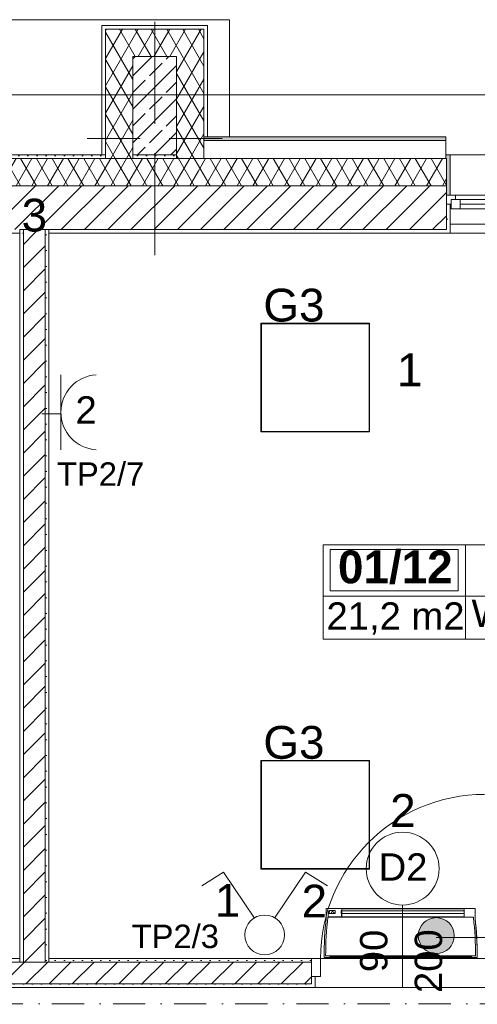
# Model space of a CAD drawing. Header units: millimetres. Extents: x -232602 to -175679, y -119570 to -82350.
# Tile 27 of 36: x -202887 to -200377, y -96239 to -90834. Entities that reach past the tile are written whole.
import ezdxf
from ezdxf.xclip import XClip

# ---------------------------------------------------------------- set-up
doc = ezdxf.new("R2010")
doc.units = ezdxf.units.MM
doc.header["$MEASUREMENT"] = 0
doc.header["$XCLIPFRAME"] = 0
doc.linetypes.add('Kropki i Kreski', pattern=[335.138881, 176.388884, -88.194442, 0, -70.555556])
doc.linetypes.add('Kropkowana', pattern=[317.499995, 0, -317.499995])
doc.layers.add('2D - Rysunki i Obrazki', color=7, linetype='Continuous')
for name, color, linetype, lineweight in [('PT_ELE_4_6_0_Nr_pióra__37', 37, 'Continuous', 18), ('PT_ELE_4_6_DLX_BLD0_LUMKEY_IDX_Nr_pióra__6', 6, 'Continuous', 18), ('PT_ELE_4_6_DLX_BLD0_LUMKEY_IDX_Nr_pióra__7', 7, 'Continuous', 18), ('PT_ELE_4_6_DLX_BLD1_LUM_Nr_pióra__5', 5, 'Continuous', 18), ('PT_ELE_4_6_DLX_BLD1_LUMKEY_IDX_Nr_pióra__3', 3, 'Continuous', 18), ('PT_ELE_4_6_E- Schemat - Szyny L1.L2.L3_Nr_pióra__7', 7, 'Continuous', 18), ('PT_ELE_4_6_Elementy Modelu - Strefy_Nr_pióra__251', 251, 'Continuous', 18), ('PT_ELE_4_6_Elementy Modelu - Strefy_Nr_pióra__254', 254, 'Continuous', 18), ('PT_ELE_4_6_gniazda el._Nr_pióra__6', 6, 'Continuous', 18), ('PT_ELE_4_6_IS_KLIM_urządzenia_Nr_pióra__33', 33, 'Continuous', 18), ('PT_ELE_4_6_Konstrukcja - Stropy_Nr_pióra__255', 255, 'Continuous', 18), ('PT_ELE_4_6_Konstrukcja - Stropy_Nr_pióra__7', 7, 'Continuous', 18), ('PT_ELE_4_6_Konstrukcja - Słupy_Nr_pióra__171', 171, 'Continuous', 18), ('PT_ELE_4_6_Konstrukcja - Słupy_Nr_pióra__252', 252, 'Continuous', 18), ('PT_ELE_4_6_Konstrukcja - Słupy_Nr_pióra__7', 7, 'Continuous', 18), ('PT_ELE_4_6_Konstrukcja - Słupy_Nr_pióra__9', 9, 'Continuous', 18), ('PT_ELE_4_6_Konstrukcja - Ściany zew_Nr_pióra__251', 251, 'Continuous', 18), ('PT_ELE_4_6_Konstrukcja - Ściany zew_Nr_pióra__252', 252, 'Continuous', 18), ('PT_ELE_4_6_Konstrukcja - Ściany zew_Nr_pióra__254', 254, 'Continuous', 18), ('PT_ELE_4_6_Konstrukcja - Ściany zew_Nr_pióra__7', 7, 'Continuous', 18), ('PT_ELE_4_6_Oświetlenie_Nr_pióra__6', 6, 'Continuous', 18)]:
    doc.layers.add(name, color=color, linetype=linetype, lineweight=lineweight)
doc.layers.add('PT_ELE_4_6_DLX_BLD1_CONT_Nr_pióra__8', color=7, linetype='Continuous', lineweight=18, true_color=0x969696)
doc.layers.add('PT_ELE_4_6_DLX_BLD1_RESKEY_IDX_Nr_pióra__13', color=7, linetype='Continuous', lineweight=18, true_color=0x707070)
doc.styles.add('STYL_AUTOMATYCZNY_1', font='arial.ttf')
doc.styles.add('STYL_AUTOMATYCZNY_3', font='arial.ttf')
pattern_1 = [(0, (-96416.83, -0.008), (0, 86.60254), [0, -50]), (0, (-96391.83, 43.29), (0, 86.60254), [0, -50])]
pattern_2 = [(45, (-96416.83, -0.008), (-63.63961, 63.63961), [])]
pattern_3 = [(60, (-96416.83, -0.008), (-64.951905, 37.5), []), (120, (-96416.83, -0.008), (64.951905, 37.5), [])]

# ---------------------------------------------------------------- blocks, each defined once
blk = doc.blocks.new('Rysunek_1_6', base_point=(-200661.4, -99449.8))
at = {"layer": 'PT_ELE_4_6_gniazda el._Nr_pióra__6', "linetype": 'Continuous', "lineweight": 18}
blk.add_hatch(color=6, dxfattribs=at).paths.add_polyline_path([(-200700.7, -95861.7, 1), (-200503.2, -95861.7, 1)])
at = {"layer": 'PT_ELE_4_6_Konstrukcja - Słupy_Nr_pióra__252', "linetype": 'Continuous', "lineweight": 18}
h = blk.add_hatch(dxfattribs=at)
h.set_pattern_fill('BETON_ZBROJONY_0006', color=252, style=0, pattern_type=2)
h.set_pattern_definition([(45, (-96416.83, -0.008), (-91.92388, 91.92388), []), (45, (-96462.79, 45.95), (-91.92388, 91.92388), [97.5, -32.5])])
h.paths.add_polyline_path([(-202026.3, -91036.6), (-202266.3, -91036.6), (-202266.3, -91576.6), (-202026.3, -91576.6)])
at = {"layer": 'PT_ELE_4_6_Konstrukcja - Słupy_Nr_pióra__9', "linetype": 'Continuous', "lineweight": 18}
h = blk.add_hatch(dxfattribs=at)
h.set_pattern_fill('IZOLACJA_MIĘKKA_0006', color=9, style=0, pattern_type=2)
h.set_pattern_definition(pattern_3)
h.paths.add_polyline_path([(-202416.3, -90886.6), (-202416.3, -91596.6), (-202266.3, -91596.6), (-202266.3, -91036.6), (-202026.3, -91036.6), (-202026.3, -91596.6), (-201906.3, -91596.6), (-201876.3, -91596.6), (-201876.3, -90886.6)])
at = {"layer": 'PT_ELE_4_6_Konstrukcja - Ściany zew_Nr_pióra__252', "linetype": 'Continuous', "lineweight": 18}
h = blk.add_hatch(dxfattribs=at)
h.set_pattern_fill('TYNK_0006', color=252, style=0, pattern_type=2)
h.set_pattern_definition(pattern_1)
h.paths.add_polyline_path([(-203506.3, -91576.6), (-203506.3, -91596.6), (-202416.3, -91596.6), (-202416.3, -91576.6)])
h = blk.add_hatch(dxfattribs=at)
h.set_pattern_fill('IZOLACJA_MIĘKKA_0006', color=252, style=0, pattern_type=2)
h.set_pattern_definition(pattern_3)
h.paths.add_polyline_path([(-203506.3, -91596.6), (-203506.3, -91746.6), (-201906.3, -91746.6), (-201906.3, -91596.6)])
h = blk.add_hatch(dxfattribs=at)
h.set_pattern_fill('TYNK_0006', color=252, style=0, pattern_type=2)
h.set_pattern_definition(pattern_1)
h.paths.add_polyline_path([(-202266.3, -91576.6), (-202266.3, -91596.6), (-202026.3, -91596.6), (-202026.3, -91576.6)])
h = blk.add_hatch(dxfattribs=at)
h.set_pattern_fill('IZOLACJA_MIĘKKA_0006', color=252, style=0, pattern_type=2)
h.set_pattern_definition(pattern_3)
h.paths.add_polyline_path([(-200549.4, -91596.6), (-201906.3, -91596.6), (-201906.3, -91746.6), (-200549.4, -91746.6)])
h = blk.add_hatch(dxfattribs=at)
h.set_pattern_fill('IZOLACJA_MIĘKKA_0006', color=252, style=0, pattern_type=2)
h.set_pattern_definition(pattern_3)
h.paths.add_polyline_path([(-200549.4, -91596.6), (-200549.4, -91746.6), (-200546.3, -91746.6), (-200546.3, -91596.6)])
h = blk.add_hatch(dxfattribs=at)
h.set_pattern_fill('BLOCZKI_CERAMICZNE_0006', color=252, style=0, pattern_type=2)
h.set_pattern_definition(pattern_2)
h.paths.add_polyline_path([(-203506.3, -91746.6), (-203506.3, -91986.6), (-201906.3, -91986.6), (-201906.3, -91746.6)])
h = blk.add_hatch(dxfattribs=at)
h.set_pattern_fill('BLOCZKI_CERAMICZNE_0006', color=252, style=0, pattern_type=2)
h.set_pattern_definition(pattern_2)
h.paths.add_polyline_path([(-200549.4, -91746.6), (-201906.3, -91746.6), (-201906.3, -91986.6), (-200549.4, -91986.6)])
h = blk.add_hatch(dxfattribs=at)
h.set_pattern_fill('BLOCZKI_CERAMICZNE_0006', color=252, style=0, pattern_type=2)
h.set_pattern_definition(pattern_2)
h.paths.add_polyline_path([(-200549.4, -91746.6), (-200549.4, -91986.6), (-200546.3, -91986.6), (-200546.3, -91746.6)])
h = blk.add_hatch(dxfattribs=at)
h.set_pattern_fill('TYNK_0006', color=252, style=0, pattern_type=2)
h.set_pattern_definition(pattern_1)
h.paths.add_polyline_path([(-200526.3, -91846.6), (-200546.3, -91846.6), (-200546.3, -92006.6), (-200526.3, -92006.6)])
h = blk.add_hatch(dxfattribs=at)
h.set_pattern_fill('TYNK_0006', color=252, style=0, pattern_type=2)
h.set_pattern_definition(pattern_1)
h.paths.add_polyline_path([(-203506.3, -92006.6), (-202886.9, -92006.6), (-202886.9, -91986.6), (-203506.3, -91986.6)])
h = blk.add_hatch(dxfattribs=at)
h.set_pattern_fill('TYNK_0006', color=252, style=0, pattern_type=2)
h.set_pattern_definition(pattern_1)
h.paths.add_polyline_path([(-202886.9, -92006.6), (-202866.9, -92006.6), (-202866.9, -91986.6), (-202886.9, -91986.6)])
h = blk.add_hatch(dxfattribs=at)
h.set_pattern_fill('TYNK_0006', color=252, style=0, pattern_type=2)
h.set_pattern_definition(pattern_1)
h.paths.add_polyline_path([(-202886.9, -92006.6), (-202886.9, -95986.6), (-202866.9, -95986.6), (-202866.9, -92006.6)])
h = blk.add_hatch(dxfattribs=at)
h.set_pattern_fill('BLOCZKI_CERAMICZNE_0006', color=252, style=0, pattern_type=2)
h.set_pattern_definition(pattern_2)
h.paths.add_polyline_path([(-202866.9, -92006.6), (-202746.9, -92006.6), (-202746.9, -91986.6), (-202866.9, -91986.6)])
h = blk.add_hatch(dxfattribs=at)
h.set_pattern_fill('BLOCZKI_CERAMICZNE_0006', color=252, style=0, pattern_type=2)
h.set_pattern_definition(pattern_2)
h.paths.add_polyline_path([(-202866.9, -92006.6), (-202866.9, -95986.6), (-202746.9, -95986.6), (-202746.9, -92006.6)])
h = blk.add_hatch(dxfattribs=at)
h.set_pattern_fill('TYNK_0006', color=252, style=0, pattern_type=2)
h.set_pattern_definition(pattern_1)
h.paths.add_polyline_path([(-202746.9, -92006.6), (-202726.9, -92006.6), (-202726.9, -91986.6), (-202746.9, -91986.6)])
h = blk.add_hatch(dxfattribs=at)
h.set_pattern_fill('TYNK_0006', color=252, style=0, pattern_type=2)
h.set_pattern_definition(pattern_1)
h.paths.add_polyline_path([(-202726.9, -95986.6), (-202726.9, -92006.6), (-202746.9, -92006.6), (-202746.9, -95986.6)])
h = blk.add_hatch(dxfattribs=at)
h.set_pattern_fill('TYNK_0006', color=252, style=0, pattern_type=2)
h.set_pattern_definition(pattern_1)
h.paths.add_polyline_path([(-202726.9, -92006.6), (-201906.3, -92006.6), (-201906.3, -91986.6), (-202726.9, -91986.6)])
h = blk.add_hatch(dxfattribs=at)
h.set_pattern_fill('TYNK_0006', color=252, style=0, pattern_type=2)
h.set_pattern_definition(pattern_1)
h.paths.add_polyline_path([(-201906.3, -92006.6), (-200549.4, -92006.6), (-200549.4, -91986.6), (-201906.3, -91986.6)])
h = blk.add_hatch(dxfattribs=at)
h.set_pattern_fill('TYNK_0006', color=252, style=0, pattern_type=2)
h.set_pattern_definition(pattern_1)
h.paths.add_polyline_path([(-200549.4, -91986.6), (-200549.4, -92006.6), (-200546.3, -92006.6), (-200546.3, -91986.6)])
h = blk.add_hatch(dxfattribs=at)
h.set_pattern_fill('TYNK_0006', color=252, style=0, pattern_type=2)
h.set_pattern_definition(pattern_1)
h.paths.add_polyline_path([(-205736.3, -96006.6), (-202886.9, -96006.6), (-202886.9, -95986.6), (-205736.3, -95986.6)])
h = blk.add_hatch(dxfattribs=at)
h.set_pattern_fill('BLOCZKI_CERAMICZNE_0006', color=252, style=0, pattern_type=2)
h.set_pattern_definition(pattern_2)
h.paths.add_polyline_path([(-205736.3, -96126.6), (-201286.8, -96126.6), (-201286.8, -96006.6), (-205736.3, -96006.6)])
h = blk.add_hatch(dxfattribs=at)
h.set_pattern_fill('TYNK_0006', color=252, style=0, pattern_type=2)
h.set_pattern_definition(pattern_1)
h.paths.add_polyline_path([(-202886.9, -96006.6), (-202866.9, -96006.6), (-202866.9, -95986.6), (-202886.9, -95986.6)])
h = blk.add_hatch(dxfattribs=at)
h.set_pattern_fill('BLOCZKI_CERAMICZNE_0006', color=252, style=0, pattern_type=2)
h.set_pattern_definition(pattern_2)
h.paths.add_polyline_path([(-202866.9, -96006.6), (-202746.9, -96006.6), (-202746.9, -95986.6), (-202866.9, -95986.6)])
h = blk.add_hatch(dxfattribs=at)
h.set_pattern_fill('TYNK_0006', color=252, style=0, pattern_type=2)
h.set_pattern_definition(pattern_1)
h.paths.add_polyline_path([(-202746.9, -96006.6), (-202726.9, -96006.6), (-202726.9, -95986.6), (-202746.9, -95986.6)])
h = blk.add_hatch(dxfattribs=at)
h.set_pattern_fill('TYNK_0006', color=252, style=0, pattern_type=2)
h.set_pattern_definition(pattern_1)
h.paths.add_polyline_path([(-201286.8, -95986.6), (-202726.9, -95986.6), (-202726.9, -96006.6), (-201286.8, -96006.6)])
h = blk.add_hatch(dxfattribs=at)
h.set_pattern_fill('TYNK_0006', color=252, style=0, pattern_type=2)
h.set_pattern_definition(pattern_1)
h.paths.add_polyline_path([(-201286.8, -96086.6), (-201286.8, -96146.6), (-201266.8, -96146.6), (-201266.8, -96086.6)])
h = blk.add_hatch(dxfattribs=at)
h.set_pattern_fill('TYNK_0006', color=252, style=0, pattern_type=2)
h.set_pattern_definition(pattern_1)
h.paths.add_polyline_path([(-201286.8, -96126.6), (-205736.3, -96126.6), (-205736.3, -96146.6), (-201286.8, -96146.6)])
at = {"layer": 'PT_ELE_4_6_Konstrukcja - Ściany zew_Nr_pióra__254', "linetype": 'Continuous', "lineweight": 18}
for points in [[(-201876.3, -91496.6), (-200549.4, -91496.6), (-200549.4, -91476.6), (-201876.3, -91476.6)], [(-200549.4, -91576.6), (-200549.4, -91596.6), (-200546.3, -91596.6), (-200546.3, -91576.6)], [(-200546.3, -91576.6), (-200546.3, -91796.6), (-200526.3, -91796.6), (-200526.3, -91576.6)]]:
    blk.add_hatch(color=254, dxfattribs=at).paths.add_polyline_path(points)
at = {"layer": 'PT_ELE_4_6_0_Nr_pióra__37', "color": 37, "linetype": 'Kropki i Kreski', "lineweight": 18}
blk.add_line((-216119.8, -96236.8), (-192486.6, -96236.8), dxfattribs=at)
at = {"layer": 'PT_ELE_4_6_DLX_BLD1_CONT_Nr_pióra__8', "color": 252, "linetype": 'Continuous', "lineweight": 18, "true_color": 0x969696, "flags": 128}
for points in [[(-192126.3, -91246.6), (-218616.3, -91246.6)], [(-197408.8, -92006.6), (-202726.9, -92006.3)], [(-202726.9, -92006.3), (-202726.9, -95986.6)], [(-202726.9, -95986.6), (-197408.8, -95986.6)], [(-192386.3, -96146.6), (-214166.3, -96146.6)]]:
    blk.add_lwpolyline(points, dxfattribs=at)
at = {"layer": 'PT_ELE_4_6_DLX_BLD1_LUM_Nr_pióra__5', "color": 5, "linetype": 'Continuous', "lineweight": 18, "flags": 128}
for points in [[(-201563.9, -93096.6), (-201563.9, -92500.6)], [(-201563.9, -92500.6), (-201563.9, -93096.6)], [(-201563.9, -92500.6), (-200967.9, -92500.6)], [(-200967.9, -92500.6), (-201563.9, -92500.6)], [(-200967.9, -92500.6), (-201563.9, -92500.6)], [(-201563.9, -92500.6), (-201563.9, -93096.6)], [(-201563.9, -93096.6), (-201563.9, -92500.6)], [(-201563.9, -92500.6), (-200967.9, -92500.6)], [(-200970.4, -92503.1), (-201561.4, -92503.1)], [(-201561.4, -92503.1), (-201561.4, -93094.1)], [(-201561.4, -92503.1), (-200970.4, -92503.1)], [(-201561.4, -93094.1), (-201561.4, -92503.1)], [(-200970.4, -93094.1), (-200970.4, -92503.1)], [(-200970.4, -92503.1), (-200970.4, -93094.1)], [(-200967.9, -92500.6), (-200967.9, -93096.6)], [(-200967.9, -93096.6), (-200967.9, -92500.6)], [(-200967.9, -93096.6), (-200967.9, -92500.6)], [(-200967.9, -92500.6), (-200967.9, -93096.6)], [(-200967.9, -93096.6), (-201563.9, -93096.6)], [(-201563.9, -93096.6), (-200967.9, -93096.6)], [(-201563.9, -93096.6), (-200967.9, -93096.6)], [(-200967.9, -93096.6), (-201563.9, -93096.6)], [(-201561.4, -93094.1), (-200970.4, -93094.1)], [(-200970.4, -93094.1), (-201561.4, -93094.1)], [(-201563.9, -95496.6), (-201563.9, -94900.6)], [(-201563.9, -94900.6), (-201563.9, -95496.6)], [(-201563.9, -94900.6), (-200967.9, -94900.6)], [(-200967.9, -94900.6), (-201563.9, -94900.6)], [(-200967.9, -94900.6), (-201563.9, -94900.6)], [(-201563.9, -94900.6), (-201563.9, -95496.6)], [(-201563.9, -95496.6), (-201563.9, -94900.6)], [(-201563.9, -94900.6), (-200967.9, -94900.6)], [(-200970.4, -94903.1), (-201561.4, -94903.1)], [(-201561.4, -94903.1), (-201561.4, -95494.1)], [(-201561.4, -94903.1), (-200970.4, -94903.1)], [(-201561.4, -95494.1), (-201561.4, -94903.1)], [(-200970.4, -95494.1), (-200970.4, -94903.1)], [(-200970.4, -94903.1), (-200970.4, -95494.1)], [(-200967.9, -94900.6), (-200967.9, -95496.6)], [(-200967.9, -95496.6), (-200967.9, -94900.6)], [(-200967.9, -95496.6), (-200967.9, -94900.6)], [(-200967.9, -94900.6), (-200967.9, -95496.6)], [(-200967.9, -95496.6), (-201563.9, -95496.6)], [(-201563.9, -95496.6), (-200967.9, -95496.6)], [(-201563.9, -95496.6), (-200967.9, -95496.6)], [(-200967.9, -95496.6), (-201563.9, -95496.6)], [(-201561.4, -95494.1), (-200970.4, -95494.1)], [(-200970.4, -95494.1), (-201561.4, -95494.1)]]:
    blk.add_lwpolyline(points, dxfattribs=at)
at = {"layer": 'PT_ELE_4_6_Elementy Modelu - Strefy_Nr_pióra__251', "color": 251, "linetype": 'Continuous', "lineweight": 18}
for p, q in [((-201222.8, -93716.1), (-199038.1, -93716.1)), ((-201222.8, -94234.7), (-201222.8, -93716.1)), ((-201183.8, -93742.1), (-200481.4, -93742.1)), ((-201183.8, -93968.4), (-201183.8, -93742.1)), ((-200481.4, -93742.1), (-200481.4, -93968.4)), ((-200442.3, -93716.1), (-200442.3, -94234.7)), ((-200481.4, -93968.4), (-201183.8, -93968.4)), ((-201222.8, -93999), (-199038.1, -93999)), ((-199038.1, -94234.7), (-201222.8, -94234.7))]:
    blk.add_line(p, q, dxfattribs=at)
at = {"layer": 'PT_ELE_4_6_Elementy Modelu - Strefy_Nr_pióra__254', "color": 254, "linetype": 'Continuous', "lineweight": 18, "flags": 128}
for points in [[(-205322.3, -92006.6), (-207436.3, -92006.6), (-207436.3, -95986.6), (-202886.9, -95986.6), (-202886.9, -92006.6)], [(-202726.9, -92006.3), (-202726.9, -95986.6), (-197408.8, -95986.6), (-197408.8, -92006.3)], [(-206875, -97726.6), (-202006.3, -97726.6), (-192386.3, -97726.6), (-192386.3, -96146.6), (-207846.3, -96146.6), (-210623.2, -96146.6), (-210623.2, -96206.6), (-211423.2, -96206.6), (-211423.2, -96146.6), (-214666.3, -96146.6), (-214666.3, -97726.6)]]:
    blk.add_lwpolyline(points, close=True, dxfattribs=at)
at = {"layer": 'PT_ELE_4_6_gniazda el._Nr_pióra__6', "color": 6, "linetype": 'Continuous', "lineweight": 18}
blk.add_line((-200603.4, -95871.6), (-200098.1, -95871.6), dxfattribs=at)
blk.add_circle((-200602, -95861.7), 98.8, dxfattribs=at)
at = {"layer": 'PT_ELE_4_6_IS_KLIM_urządzenia_Nr_pióra__33', "color": 33, "linetype": 'Continuous', "lineweight": 18}
for p, q in [((-201205.8, -95766.1), (-201205.8, -95713.3)), ((-201205.8, -95713.3), (-201088.6, -95713.3)), ((-200398.6, -95759.8), (-201196.6, -95759.8)), ((-201195, -95758.1), (-201122.6, -95758.1)), ((-201190.5, -95740.8), (-201188.5, -95723.7)), ((-201156.6, -95740.8), (-201190.5, -95740.8)), ((-201188.5, -95723.7), (-201156.6, -95723.7)), ((-201156.6, -95740.8), (-201156.6, -95723.7)), ((-201122.6, -95758.1), (-201122.9, -95724.3)), ((-200449.1, -95715.2), (-201119.6, -95715.2)), ((-201119.6, -95715.2), (-201119.6, -95723.8)), ((-201119.6, -95740.4), (-201119.6, -95725)), ((-201119.6, -95758.1), (-201119.6, -95740.4)), ((-201119.6, -95758.1), (-200448.6, -95758.1)), ((-200448.8, -95724.8), (-201119.4, -95724.8)), ((-200448.8, -95740.3), (-201119.4, -95740.3)), ((-201096.5, -95713.3), (-200611.6, -95713.3)), ((-200664.1, -95713.3), (-200389.4, -95713.3)), ((-200449.1, -95723.2), (-200449.1, -95715.2)), ((-200448.8, -95740.3), (-200448.8, -95724.8)), ((-200448.6, -95758.1), (-200448.6, -95740.4)), ((-200389.4, -95765.9), (-200389.4, -95713.3)), ((-201209.1, -95972.6), (-200386.1, -95972.6)), ((-201188, -95975.4), (-200407.2, -95975.4)), ((-201217.6, -95980.9), (-201194.9, -95981.3)), ((-201194.9, -95981.3), (-200377.6, -95981.3))]:
    blk.add_line(p, q, dxfattribs=at)
for centre, radius, start, end in [((-199241.6, -95981.3), 1967.4, 173.5357, 179.7479), ((-199242.7, -95981.3), 1965.9, 172.4607, 173.4814), ((-201170.7, -95739), 8.95, 11.6168, 170.4033), ((-202353.5, -95981.3), 1967.4, 6.3826, 6.4643), ((-202353.5, -95981.3), 1967.4, 0.2521, 6.3826), ((-199241.6, -95981.3), 1975.9, 173.7426, 179.99), ((-202353.5, -95981.3), 1975.9, 0.3493, 6.2573), ((-202353.5, -95981.3), 1975.9, 359.9984, 6.2573), ((-199241.6, -95981.3), 1975.9, 179.6757, 179.99), ((-199241.6, -95981.3), 1975.9, 179.6507, 179.6757), ((-202353.5, -95981.3), 1975.9, 0.3243, 0.3493)]:
    blk.add_arc(centre, radius, start, end, dxfattribs=at)
at = {"layer": 'PT_ELE_4_6_Konstrukcja - Stropy_Nr_pióra__255', "color": 255, "linetype": 'Kropkowana', "lineweight": 18, "flags": 128}
blk.add_lwpolyline([(-192386.3, -92006.6), (-218206.3, -92006.6), (-218206.3, -102826.6), (-208326.3, -102826.6), (-208326.3, -100086.6), (-203885.8, -100086.6), (-203885.8, -102826.6), (-192386.3, -102826.6)], close=True, dxfattribs=at)
at = {"layer": 'PT_ELE_4_6_Konstrukcja - Stropy_Nr_pióra__7', "color": 7, "linetype": 'Continuous', "lineweight": 18, "flags": 128}
blk.add_lwpolyline([(-208856.3, -91476.6), (-208856.3, -90834.3), (-201736.3, -90834.3), (-201736.3, -91476.6)], dxfattribs=at)
at = {"layer": 'PT_ELE_4_6_Konstrukcja - Słupy_Nr_pióra__171', "color": 171, "linetype": 'Continuous', "lineweight": 18}
for p, q in [((-202146.3, -91406.6), (-202146.3, -90846.6)), ((-202226.3, -91486.6), (-202516.3, -91486.6)), ((-202146.3, -91486.6), (-202146.3, -91486.6)), ((-202066.3, -91486.6), (-201776.3, -91486.6)), ((-202146.3, -91566.6), (-202146.3, -92126.6))]:
    blk.add_line(p, q, dxfattribs=at)
at = {"layer": 'PT_ELE_4_6_Konstrukcja - Słupy_Nr_pióra__7', "color": 7, "linetype": 'Continuous', "lineweight": 18, "flags": 128}
for points in [[(-201856.3, -91476.6), (-201856.3, -90866.6), (-202436.3, -90866.6), (-202436.3, -91576.6)], [(-201876.3, -91596.6), (-201876.3, -91036.6), (-201876.3, -90886.6), (-202266.3, -90886.6), (-202416.3, -90886.6), (-202416.3, -91596.6)], [(-202266.3, -91596.6), (-202266.3, -91036.6), (-202026.3, -91036.6), (-202026.3, -91596.6)]]:
    blk.add_lwpolyline(points, dxfattribs=at)
at = {"layer": 'PT_ELE_4_6_Konstrukcja - Ściany zew_Nr_pióra__251', "color": 251, "linetype": 'Continuous', "lineweight": 18}
blk.add_line((-200786.8, -95693.8), (-200786.8, -96146.6), dxfattribs=at)
at = {"layer": 'PT_ELE_4_6_Konstrukcja - Ściany zew_Nr_pióra__251', "color": 251, "linetype": 'Continuous', "lineweight": 18, "flags": 128}
blk.add_lwpolyline([(-200586.8, -95493.8, 1), (-200986.8, -95493.8, 1)], format="xyb", close=True, dxfattribs=at)
at = {"layer": 'PT_ELE_4_6_Konstrukcja - Ściany zew_Nr_pióra__7', "color": 7, "linetype": 'Continuous', "lineweight": 18}
for p, q in [((-200549.4, -91496.6), (-201876.3, -91496.6)), ((-201906.3, -91596.6), (-203506.3, -91596.6)), ((-200549.4, -91596.6), (-201906.3, -91596.6)), ((-200546.3, -91596.6), (-200549.4, -91596.6)), ((-200546.3, -91576.6), (-200526.3, -91576.6)), ((-200546.3, -91576.6), (-200526.3, -91576.6)), ((-200546.3, -91596.6), (-200546.3, -91796.6)), ((-200526.3, -91796.6), (-200526.3, -91576.6)), ((-199666.3, -91576.6), (-200526.3, -91576.6)), ((-200526.3, -91796.6), (-200526.3, -91576.6)), ((-201906.3, -91746.6), (-203506.3, -91746.6)), ((-200549.4, -91746.6), (-201906.3, -91746.6)), ((-200546.3, -91746.6), (-200549.4, -91746.6)), ((-200546.3, -91796.6), (-200526.3, -91796.6)), ((-200546.3, -91796.6), (-200546.3, -91846.6)), ((-200546.3, -91796.6), (-200496.3, -91796.6)), ((-200546.3, -91796.6), (-200546.3, -91846.6)), ((-200546.3, -91796.6), (-200546.3, -91846.6)), ((-200496.3, -91796.6), (-200496.3, -91821.6)), ((-200496.3, -91796.6), (-199696.3, -91796.6)), ((-200546.3, -91846.6), (-200526.3, -91846.6)), ((-200546.3, -91986.6), (-200546.3, -91846.6)), ((-200521.3, -91846.6), (-200546.3, -91846.6)), ((-200526.3, -91846.6), (-200526.3, -92006.6)), ((-200526.3, -91846.6), (-200526.3, -92006.6)), ((-200496.3, -91821.6), (-200521.3, -91821.6)), ((-200521.3, -91821.6), (-200521.3, -91846.6)), ((-200521.3, -91821.6), (-200471.3, -91821.6)), ((-200521.3, -91871.6), (-200521.3, -91821.6)), ((-200471.3, -91871.6), (-200521.3, -91871.6)), ((-200471.3, -91821.6), (-200471.3, -91871.6)), ((-200471.3, -91821.6), (-199721.3, -91821.6)), ((-199721.3, -91846.6), (-200471.3, -91846.6)), ((-199721.3, -91871.6), (-200471.3, -91871.6)), ((-199721.3, -91871.6), (-200471.3, -91871.6)), ((-199666.3, -91956.6), (-200526.3, -91956.6)), ((-202886.9, -91986.6), (-202886.9, -92006.6)), ((-202866.9, -91986.6), (-202886.9, -91986.6)), ((-202886.9, -91986.6), (-202886.9, -92006.6)), ((-202866.9, -91986.6), (-202886.9, -91986.6)), ((-202746.9, -91986.6), (-202866.9, -91986.6)), ((-202866.9, -92006.6), (-202866.9, -91986.6)), ((-202746.9, -91986.6), (-202866.9, -91986.6)), ((-202866.9, -92006.6), (-202866.9, -95986.6)), ((-202726.9, -91986.6), (-202746.9, -91986.6)), ((-202746.9, -92006.6), (-202746.9, -91986.6)), ((-202726.9, -91986.6), (-202746.9, -91986.6)), ((-202746.9, -95986.6), (-202746.9, -92006.6)), ((-202726.9, -92006.6), (-202726.9, -91986.6)), ((-202726.9, -92006.6), (-202726.9, -91986.6)), ((-202726.9, -91986.6), (-201906.3, -91986.6)), ((-201906.3, -91986.6), (-200549.4, -91986.6)), ((-200549.4, -91986.6), (-200546.3, -91986.6)), ((-200546.3, -92006.6), (-200526.3, -92006.6)), ((-200546.3, -92006.6), (-200526.3, -92006.6)), ((-202886.9, -96006.6), (-205736.3, -96006.6)), ((-202886.9, -95986.6), (-202886.9, -96006.6)), ((-202886.9, -95986.6), (-202886.9, -96006.6)), ((-202886.9, -96006.6), (-202866.9, -96006.6)), ((-202886.9, -96006.6), (-202866.9, -96006.6)), ((-202866.9, -95986.6), (-202866.9, -96006.6)), ((-202866.9, -96006.6), (-202746.9, -96006.6)), ((-202866.9, -96006.6), (-202746.9, -96006.6)), ((-202746.9, -95986.6), (-202746.9, -96006.6)), ((-202746.9, -96006.6), (-202726.9, -96006.6)), ((-202746.9, -96006.6), (-202726.9, -96006.6)), ((-202726.9, -96006.6), (-202726.9, -95986.6)), ((-202726.9, -96006.6), (-202726.9, -95986.6)), ((-201286.8, -96006.6), (-202726.9, -96006.6)), ((-201286.8, -95986.6), (-201286.8, -96006.6)), ((-201236.8, -95986.6), (-201286.8, -95986.6)), ((-201286.8, -95986.6), (-201286.8, -96086.6)), ((-201286.8, -95986.6), (-201286.8, -96006.6)), ((-201286.8, -95986.6), (-201286.8, -96006.6)), ((-201286.8, -96006.6), (-201286.8, -96086.6)), ((-201286.8, -96006.6), (-201286.8, -96086.6)), ((-201286.8, -96006.6), (-201286.8, -96086.6)), ((-201236.8, -96086.6), (-201236.8, -95986.6)), ((-201286.8, -96086.6), (-201266.8, -96086.6)), ((-201286.8, -96126.6), (-201286.8, -96086.6)), ((-201286.8, -96086.6), (-201236.8, -96086.6)), ((-201266.8, -96086.6), (-201266.8, -96146.6)), ((-201266.8, -96086.6), (-201266.8, -96146.6)), ((-205736.3, -96126.6), (-201286.8, -96126.6)), ((-201286.8, -96146.6), (-201266.8, -96146.6)), ((-201286.8, -96146.6), (-201266.8, -96146.6))]:
    blk.add_line(p, q, dxfattribs=at)
at = {"layer": 'PT_ELE_4_6_Konstrukcja - Ściany zew_Nr_pióra__7', "color": 7, "linetype": 'Continuous', "lineweight": 18, "flags": 128}
for points in [[(-200549.4, -91476.6), (-201876.3, -91476.6)], [(-200549.4, -91596.6), (-200549.4, -91476.6)], [(-202416.3, -91576.6), (-203506.3, -91576.6)], [(-202026.3, -91576.6), (-202266.3, -91576.6)], [(-200546.3, -91576.6), (-200549.4, -91576.6)], [(-200549.4, -91576.6), (-200549.4, -91596.6)], [(-203506.3, -92006.6), (-202886.9, -92006.6)], [(-202886.9, -92006.6), (-202886.9, -95986.6)], [(-202726.9, -95986.6), (-202726.9, -92006.6)], [(-202726.9, -92006.6), (-201906.3, -92006.6)], [(-201906.3, -92006.6), (-200549.4, -92006.6)], [(-202886.9, -95986.6), (-205736.3, -95986.6)], [(-201286.8, -95986.6), (-202726.9, -95986.6)], [(-205736.3, -96146.6), (-201286.8, -96146.6)]]:
    blk.add_lwpolyline(points, dxfattribs=at)
at = {"layer": 'PT_ELE_4_6_Konstrukcja - Ściany zew_Nr_pióra__7', "color": 7, "linetype": 'Continuous', "lineweight": 18}
blk.add_arc((-200336.8, -95986.6), 900, 90, 180, dxfattribs=at)
at = {"layer": 'PT_ELE_4_6_Oświetlenie_Nr_pióra__6', "color": 6, "linetype": 'Continuous', "lineweight": 18}
for p, q in [((-202661.1, -92783.7), (-202661.1, -93194.9)), ((-202661.1, -92997), (-202766.3, -92997)), ((-201769, -95513.3), (-201888.9, -95589)), ((-201598.5, -95765.5), (-201769, -95513.3)), ((-201489, -95765.5), (-201318.6, -95513.3)), ((-201318.6, -95513.3), (-201198.6, -95589))]:
    blk.add_line(p, q, dxfattribs=at)
blk.add_circle((-201543.5, -95857.9), 109, dxfattribs=at)
blk.add_arc((-202455.1, -92989.3), 206, 93.376, 266.624, dxfattribs=at)
at = {"layer": 'PT_ELE_4_6_DLX_BLD0_LUMKEY_IDX_Nr_pióra__6', "color": 6, "linetype": 'Continuous', "lineweight": 18, "insert": (-202580.9, -93051.3), "char_height": 150, "attachment_point": 7, "style": 'STYL_AUTOMATYCZNY_1'}
blk.add_mtext('\\A1;{\\pql;\\fArial|b0|i0|c238|p0;\\W1.000000;2}', dxfattribs=at)
at = {"layer": 'PT_ELE_4_6_DLX_BLD0_LUMKEY_IDX_Nr_pióra__7', "color": 7, "linetype": 'Continuous', "lineweight": 18, "char_height": 180, "attachment_point": 7, "style": 'STYL_AUTOMATYCZNY_1'}
for s, insert in [('\\A1;{\\pql;\\fArial|b0|i0|c238|p0;\\W1.000000;1}', (-200817.8, -92846.4)), ('\\A1;{\\pql;\\fArial|b0|i0|c238|p0;\\W1.000000;2}', (-200855.1, -95264.5)), ('\\A1;{\\pql;\\fArial|b0|i0|c238|p0;\\W1.000000;1}', (-201816.8, -95758.3)), ('\\A1;{\\pql;\\fArial|b0|i0|c238|p0;\\W1.000000;2}', (-201340.9, -95762))]:
    blk.add_mtext(s, dxfattribs=dict(at, insert=insert))
at = {"layer": 'PT_ELE_4_6_DLX_BLD1_LUMKEY_IDX_Nr_pióra__3', "color": 3, "linetype": 'Continuous', "lineweight": 18, "char_height": 180, "attachment_point": 7, "style": 'STYL_AUTOMATYCZNY_1'}
for insert in [(-201550.6, -92493.5), (-201550.6, -94893.5)]:
    blk.add_mtext('\\A1;{\\pql;\\fArial|b0|i0|c238|p0;\\W1.000000;G3}', dxfattribs=dict(at, insert=insert))
at = {"layer": 'PT_ELE_4_6_DLX_BLD1_RESKEY_IDX_Nr_pióra__13', "color": 8, "linetype": 'Continuous', "lineweight": 18, "true_color": 0x707070, "insert": (-202876.3, -91999.5), "char_height": 180, "attachment_point": 7, "style": 'STYL_AUTOMATYCZNY_1'}
blk.add_mtext('\\A1;{\\pql;\\fArial|b0|i0|c238|p0;\\W1.000000;3}', dxfattribs=at)
at = {"layer": 'PT_ELE_4_6_E- Schemat - Szyny L1.L2.L3_Nr_pióra__7', "color": 7, "linetype": 'Continuous', "lineweight": 18, "char_height": 128.571, "attachment_point": 7, "style": 'STYL_AUTOMATYCZNY_1'}
for s, insert in [('\\A1;{\\pql;\\fArial|b0|i0|c238|p0;\\W1.000000;TP2/7}', (-202682.7, -93394.4)), ('\\A1;{\\pql;\\fArial|b0|i0|c238|p0;\\W1.000000;TP2/3}', (-202273.2, -95931.7))]:
    blk.add_mtext(s, dxfattribs=dict(at, insert=insert))
at = {"layer": 'PT_ELE_4_6_Elementy Modelu - Strefy_Nr_pióra__251', "color": 251, "linetype": 'Continuous', "lineweight": 18, "attachment_point": 4}
for s, insert, char_height, style in [('\\A1;{\\pql;\\fArial|b1|i0|c238|p0;\\W1.000000;01/12}', (-201141.5, -93840.4), 180, 'STYL_AUTOMATYCZNY_3'), ('\\A1;{\\pql;\\fArial|b0|i0|c238|p0;\\W1.000000;WYKŁADZINA}', (-200408.9, -94092.2), 150, 'STYL_AUTOMATYCZNY_1'), ('\\A1;{\\pql;\\fArial|b0|i0|c238|p0;\\W1.000000;21,2 m2}', (-201204.2, -94121.3), 150, 'STYL_AUTOMATYCZNY_1')]:
    blk.add_mtext(s, dxfattribs=dict(at, insert=insert, char_height=char_height, style=style))
at = {"layer": 'PT_ELE_4_6_Konstrukcja - Ściany zew_Nr_pióra__251', "color": 251, "linetype": 'Continuous', "lineweight": 18, "insert": (-200918.3, -95559.9), "char_height": 150, "attachment_point": 7, "style": 'STYL_AUTOMATYCZNY_1'}
blk.add_mtext('\\A1;{\\pql;\\pt0;\\fArial|b0|i0|c238|p0;\\W1.000000;D2}', dxfattribs=at)
at = {"layer": 'PT_ELE_4_6_Konstrukcja - Ściany zew_Nr_pióra__251', "color": 251, "linetype": 'Continuous', "lineweight": 18, "char_height": 150, "attachment_point": 7, "rotation": 90, "style": 'STYL_AUTOMATYCZNY_1'}
for s, insert in [('\\A1;{\\pql;\\pt0;\\fArial|b0|i0|c238|p0;\\W1.000000;90}', (-200868.2, -96062.2)), ('\\A1;{\\pql;\\pt0;\\fArial|b0|i0|c238|p0;\\W1.000000;200}', (-200568.2, -96176.6))]:
    blk.add_mtext(s, dxfattribs=dict(at, insert=insert))

msp = doc.modelspace()

# ---------------------------------------------------------------- block references
at = {"layer": '2D - Rysunki i Obrazki', "color": 253, "linetype": 'Continuous', "lineweight": 18, "true_color": 0xaaaaaa}
ref = msp.add_blockref('Rysunek_1_6', (-200661.4, -99449.8), dxfattribs=at)
XClip(ref).set_block_clipping_path([(-225643.694101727, -116549.9316383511), (-175679.1071871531, -82349.5969288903)])

doc.saveas('drawing.dxf')
